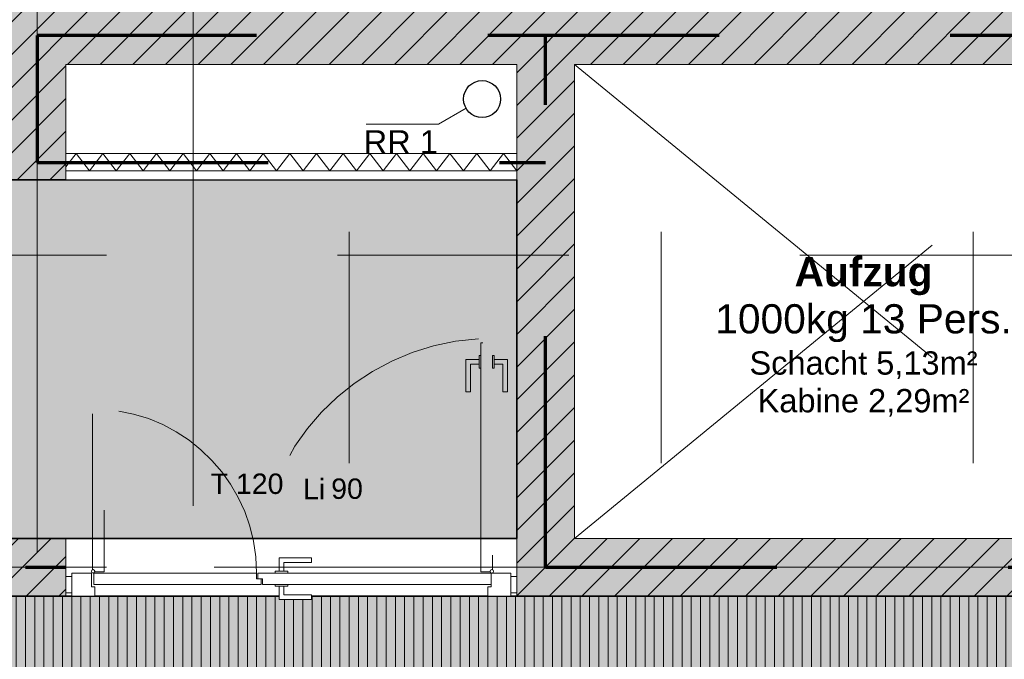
# Model space of a CAD drawing. Header units: metres. Extents: x -167 to 152, y -127 to 99.
# Tile 86 of 225: x -23.02 to -18.77, y -5.8 to -3.03. Entities that reach past the tile are written whole.
import ezdxf
from ezdxf.enums import TextEntityAlignment as Align

# ---------------------------------------------------------------- set-up
doc = ezdxf.new("R2010")
doc.units = ezdxf.units.M
for name, pattern in [('Achsen 01', [5.291531, 3.175, -1.058062, 0.352704, -0.705764]), ('gestrichelt - 01', [2, 1, -1]), ('gestrichelt - 02', [4, 2, -2]), ('ISO-07 Punktiert', [0.889, 0.127, -0.762]), ('Raster 01', [2, 1, -1]), ('VW-01 Strichlinie kurz', [2, 1, -1])]:
    doc.linetypes.add(name, pattern=pattern)
for name, color, linetype, lineweight, true_color in [('013_Beton und Stahlbetonarbeiten-000 Sichtbeton-341 tragende In', 5, 'Continuous', 5, 0x0000ff), ('013_Beton und Stahlbetonarbeiten-000 Sichtbeton-344 Innenwandöf', 5, 'Continuous', 5, 0x0000ff), ('031_Metallbauarbeiten-350 Lamellendecke DS', 7, 'Continuous', 35, 0x666666), ('039_Trockenbauarbeiten-340 Dämmung', 7, 'Continuous', 9, 0xc0c0c0), ('039_Trockenbauarbeiten-350 Deckenspiegel', 7, 'Continuous', 35, 0x008011), ('045_Sanitär Betriebseinrichtung-allg.', 9, 'Continuous', 13, 0x808080), ('069_Aufzüge-allg.', 7, 'Continuous', 9, 0x777777), ('AV1-Achsen', 1, 'Achsen 01', 18, 0xff0000), ('AV1-Raster', 7, 'Raster 01', 9, 0xa6a6a6), ('AV1-Stempel-Türnummern', 7, 'Continuous', 100, 0x02abea)]:
    doc.layers.add(name, color=color, linetype=linetype, lineweight=lineweight, true_color=true_color)
for name, color, linetype, lineweight in [('013_Beton und Stahlbetonarbeiten-000 Unterzüge', 7, 'ISO-07 Punktiert', 13), ('013_Beton und Stahlbetonarbeiten-340 Innenwände', 7, 'Continuous', 18), ('027_Tischlerarbeiten-340 Innentüren', 7, 'Continuous', 9), ('031_Metallbauarbeiten-340 Innentüren _ Elemente', 7, 'Continuous', 9), ('039_Trockenbauarbeiten-340 Gipskarton', 7, 'Continuous', 9), ('_1.35m (3D)', 7, 'Continuous', 9), ('_GRU (2D)', 7, 'Continuous', 9), ('_OG 1 (2D)', 7, 'Continuous', 9), ('_OG 1 - DS (2D)', 7, 'Continuous', 9), ('AV1-Brandschutzkonzept-Brandschutzkonzept', 7, 'Continuous', 5), ('AV1-Schnitt Achsen', 7, 'Achsen 01', 18), ('Keine', 7, 'Continuous', 9)]:
    doc.layers.add(name, color=color, linetype=linetype, lineweight=lineweight)
doc.styles.add('Arial', font='arial.ttf')
doc.styles.add('Arial (bold)', font='arialbd.ttf')
pattern_1 = [(45, (0, 0), (0.07071068, -0.07071068), [0.025, -0.025])]
pattern_2 = [(-135, (0.03106, -0.03313), (0.07071068, -0.07071068), [])]

# ---------------------------------------------------------------- blocks, each defined once
blk = doc.blocks.new('Group-2')
at = {"layer": 'AV1-Raster'}
for p, q in [((-22.95, -22.95), (-22.95, 1.35)), ((-21.6, -22.95), (-21.6, 1.35)), ((-20.25, -22.95), (-20.25, 1.35)), ((-18.9, -22.95), (-18.9, 1.35)), ((1.35, -4.05), (-40.5, -4.05)), ((1.35, -5.4), (-40.5, -5.4))]:
    blk.add_line(p, q, dxfattribs=at)
blk = doc.blocks.new('1.35m (3D)')
at = {"layer": 'AV1-Raster', "color": 7}
blk.add_blockref('Group-2', (0, 0), dxfattribs=at)
blk = doc.blocks.new('OG 1 - DS (2D)')
at = {"layer": '031_Metallbauarbeiten-350 Lamellendecke DS', "linetype": 'Continuous', "lineweight": 0, "transparency": 33554508}
h = blk.add_hatch(color=254, dxfattribs=at)
h.paths.add_polyline_path([(-13.625, -7.975), (-13.625, -5.525), (-25.525, -5.525), (-25.525, -16.075), (-13.625, -16.075)])
h.paths.add_polyline_path([(-16.075, -13.625), (-23.075, -13.625), (-23.075, -7.975), (-16.075, -7.975)])
at = {"layer": '031_Metallbauarbeiten-350 Lamellendecke DS', "linetype": 'Continuous', "lineweight": 9, "transparency": 33554508}
h = blk.add_hatch(dxfattribs=at)
h.set_pattern_fill('Lamellendecke', color=252, style=0, pattern_type=2)
h.set_pattern_definition([(90, (0, 0), (0.04, 0), [])])
h.paths.add_polyline_path([(-13.625, -7.975), (-13.625, -5.525), (-25.525, -5.525), (-25.525, -16.075), (-13.625, -16.075)])
h.paths.add_polyline_path([(-16.075, -13.625), (-23.075, -13.625), (-23.075, -7.975), (-16.075, -7.975)])
at = {"layer": '039_Trockenbauarbeiten-350 Deckenspiegel', "linetype": 'Continuous', "lineweight": 0, "transparency": 33554483}
blk.add_hatch(color=106, dxfattribs=at).paths.add_polyline_path([(-26.925, -5.275), (-20.875, -5.275), (-20.875, -3.725), (-23.075, -3.725), (-23.075, -3.255), (-26.925, -3.255)])
at = {"layer": '031_Metallbauarbeiten-350 Lamellendecke DS', "flags": 128}
blk.add_lwpolyline([(-13.625, -7.975), (-13.625, -5.525), (-25.525, -5.525), (-25.525, -16.075), (-13.625, -16.075)], close=True, dxfattribs=at)
at = {"layer": '039_Trockenbauarbeiten-350 Deckenspiegel', "flags": 128}
blk.add_lwpolyline([(-26.925, -5.275), (-20.875, -5.275), (-20.875, -3.725), (-23.075, -3.725), (-23.075, -3.255), (-26.925, -3.255)], close=True, dxfattribs=at)
blk = doc.blocks.new('Group-52')
at = {"color": 255, "linetype": 'Continuous', "lineweight": 5}
blk.add_wipeout([(-20.875, -3.61), (-22.825, -3.61), (-22.825, -3.685), (-20.875, -3.685)], dxfattribs=at).dxf.layer = '039_Trockenbauarbeiten-340 Dämmung'
blk = doc.blocks.new('Group-53')
at = {"layer": '039_Trockenbauarbeiten-340 Dämmung', "transparency": 33554687, "flags": 128}
blk.add_lwpolyline([(-20.875, -3.685), (-20.9327, -3.61), (-20.9905, -3.685), (-21.0482, -3.61), (-21.1059, -3.685), (-21.1637, -3.61), (-21.2214, -3.685), (-21.2791, -3.61), (-21.3369, -3.685), (-21.3946, -3.61), (-21.4524, -3.685), (-21.5101, -3.61), (-21.5678, -3.685), (-21.6256, -3.61), (-21.6833, -3.685), (-21.741, -3.61), (-21.7988, -3.685), (-21.8565, -3.61), (-21.9142, -3.685), (-21.972, -3.61), (-22.0297, -3.685), (-22.0874, -3.61), (-22.1452, -3.685), (-22.2029, -3.61), (-22.2606, -3.685), (-22.3184, -3.61), (-22.3761, -3.685), (-22.4338, -3.61), (-22.4916, -3.685), (-22.5493, -3.61), (-22.6071, -3.685), (-22.6648, -3.61), (-22.7225, -3.685), (-22.7803, -3.61), (-22.825, -3.6681)], dxfattribs=at)
blk = doc.blocks.new('Group-54')
at = {"layer": '039_Trockenbauarbeiten-340 Dämmung'}
blk.add_blockref('Group-52', (0, 0), dxfattribs=at)
at = {"layer": '039_Trockenbauarbeiten-340 Dämmung', "transparency": 33554687}
blk.add_blockref('Group-53', (0, 0), dxfattribs=at)
blk = doc.blocks.new('Group-321')
at = {"layer": '031_Metallbauarbeiten-340 Innentüren _ Elemente', "color": 253, "linetype": 'gestrichelt - 01', "lineweight": 9, "flags": 128}
for points in [[(-21.03, -5.42), (-21.03, -4.4289), (-21.005, -4.4289), (-21.005, -4.4089), (-20.98, -4.4089), (-20.98, -5.42)], [(-21.0375, -4.5014), (-21.0375, -4.5214), (-21.075, -4.5214), (-21.075, -4.6414), (-21.095, -4.6414), (-21.095, -4.5014)], [(-21.0375, -4.4839), (-21.03, -4.4839), (-21.03, -4.5389), (-21.0375, -4.5389)], [(-20.98, -4.4839), (-20.9725, -4.4839), (-20.9725, -4.5389), (-20.98, -4.5389)], [(-20.9725, -4.5014), (-20.9725, -4.5214), (-20.935, -4.5214), (-20.935, -4.6414), (-20.915, -4.6414), (-20.915, -4.5014)], [(-22.71, -4.7368), (-22.71, -5.42), (-22.66, -5.42), (-22.66, -4.7168), (-22.685, -4.7168), (-22.685, -4.7368)]]:
    blk.add_lwpolyline(points, close=True, dxfattribs=at)
at = {"layer": '031_Metallbauarbeiten-340 Innentüren _ Elemente', "color": 253, "linetype": 'gestrichelt - 01', "lineweight": 9}
for centre, radius, start, end in [((-20.98, -5.425), 1.015, 93.4252, 180), ((-22.71, -5.425), 0.71, 0, 86.7013)]:
    blk.add_arc(centre, radius, start, end, dxfattribs=at)
at = {"color": 255}
blk.add_wipeout([(-20.985, -5.475), (-21.975, -5.475), (-21.975, -5.45), (-21.995, -5.45), (-21.995, -5.425), (-20.985, -5.425)], dxfattribs=at).dxf.layer = '031_Metallbauarbeiten-340 Innentüren _ Elemente'
at = {"layer": '031_Metallbauarbeiten-340 Innentüren _ Elemente', "flags": 128}
blk.add_lwpolyline([(-20.985, -5.475), (-21.975, -5.475), (-21.975, -5.45), (-21.995, -5.45), (-21.995, -5.425), (-20.985, -5.425)], close=True, dxfattribs=at)
at = {"color": 255}
for points, layer in [([(-20.9825, -5.41), (-20.9772, -5.4122), (-20.975, -5.4175), (-20.9772, -5.4228), (-20.9825, -5.425), (-20.9878, -5.4228), (-20.99, -5.4175), (-20.9878, -5.4122)], '027_Tischlerarbeiten-340 Innentüren'), ([(-21.9025, -5.4175), (-21.8825, -5.4175), (-21.8825, -5.38), (-21.7625, -5.38), (-21.7625, -5.36), (-21.9025, -5.36)], '031_Metallbauarbeiten-340 Innentüren _ Elemente'), ([(-22, -5.425), (-22.705, -5.425), (-22.705, -5.475), (-21.98, -5.475), (-21.98, -5.45), (-22, -5.45)], '031_Metallbauarbeiten-340 Innentüren _ Elemente'), ([(-21.9025, -5.4825), (-21.8825, -5.4825), (-21.8825, -5.52), (-21.7625, -5.52), (-21.7625, -5.54), (-21.9025, -5.54)], '031_Metallbauarbeiten-340 Innentüren _ Elemente')]:
    blk.add_wipeout(points, dxfattribs=at).dxf.layer = layer
at = {"layer": '027_Tischlerarbeiten-340 Innentüren'}
blk.add_circle((-20.9825, -5.4175), 0.0075, dxfattribs=at)
at = {"layer": '031_Metallbauarbeiten-340 Innentüren _ Elemente', "flags": 128}
for points in [[(-21.9025, -5.4175), (-21.8825, -5.4175), (-21.8825, -5.38), (-21.7625, -5.38), (-21.7625, -5.36), (-21.9025, -5.36)], [(-22, -5.425), (-22.705, -5.425), (-22.705, -5.475), (-21.98, -5.475), (-21.98, -5.45), (-22, -5.45)], [(-21.9025, -5.4825), (-21.8825, -5.4825), (-21.8825, -5.52), (-21.7625, -5.52), (-21.7625, -5.54), (-21.9025, -5.54)]]:
    blk.add_lwpolyline(points, close=True, dxfattribs=at)
at = {"color": 255}
for points, layer in [([(-22.7075, -5.41), (-22.7022, -5.4122), (-22.7, -5.4175), (-22.7022, -5.4228), (-22.7075, -5.425), (-22.7128, -5.4228), (-22.715, -5.4175), (-22.7128, -5.4122)], '027_Tischlerarbeiten-340 Innentüren'), ([(-21.92, -5.4175), (-21.865, -5.4175), (-21.865, -5.425), (-21.92, -5.425)], '031_Metallbauarbeiten-340 Innentüren _ Elemente'), ([(-21.92, -5.475), (-21.865, -5.475), (-21.865, -5.4825), (-21.92, -5.4825)], '031_Metallbauarbeiten-340 Innentüren _ Elemente')]:
    blk.add_wipeout(points, dxfattribs=at).dxf.layer = layer
at = {"layer": '027_Tischlerarbeiten-340 Innentüren'}
blk.add_circle((-22.7075, -5.4175), 0.0075, dxfattribs=at)
at = {"layer": '031_Metallbauarbeiten-340 Innentüren _ Elemente', "flags": 128}
for points in [[(-21.92, -5.4175), (-21.865, -5.4175), (-21.865, -5.425), (-21.92, -5.425)], [(-21.92, -5.475), (-21.865, -5.475), (-21.865, -5.4825), (-21.92, -5.4825)]]:
    blk.add_lwpolyline(points, close=True, dxfattribs=at)
blk = doc.blocks.new('Group-322')
at = {"color": 255}
for points in [[(-22.825, -5.44), (-22.8, -5.44), (-22.8, -5.51), (-22.825, -5.51)], [(-20.9, -5.44), (-20.875, -5.44), (-20.875, -5.51), (-20.9, -5.51)]]:
    blk.add_wipeout(points, dxfattribs=at).dxf.layer = '031_Metallbauarbeiten-340 Innentüren _ Elemente'
at = {"layer": '031_Metallbauarbeiten-340 Innentüren _ Elemente', "flags": 128}
for points in [[(-22.825, -5.44), (-22.8, -5.44), (-22.8, -5.51), (-22.825, -5.51)], [(-20.9, -5.44), (-20.875, -5.44), (-20.875, -5.51), (-20.9, -5.51)]]:
    blk.add_lwpolyline(points, close=True, dxfattribs=at)
at = {"color": 255}
blk.add_wipeout([(-20.985, -5.485), (-20.985, -5.425), (-20.9, -5.425), (-20.9, -5.525), (-21, -5.525), (-21, -5.485)], dxfattribs=at).dxf.layer = '031_Metallbauarbeiten-340 Innentüren _ Elemente'
at = {"layer": '031_Metallbauarbeiten-340 Innentüren _ Elemente', "flags": 128}
blk.add_lwpolyline([(-20.985, -5.485), (-20.985, -5.425), (-20.9, -5.425), (-20.9, -5.525), (-21, -5.525), (-21, -5.485)], close=True, dxfattribs=at)
at = {"layer": '031_Metallbauarbeiten-340 Innentüren _ Elemente', "color": 7}
blk.add_blockref('Group-321', (0, 0), dxfattribs=at)
at = {"color": 255}
blk.add_wipeout([(-22.715, -5.485), (-22.715, -5.425), (-22.8, -5.425), (-22.8, -5.525), (-22.7, -5.525), (-22.7, -5.485)], dxfattribs=at).dxf.layer = '031_Metallbauarbeiten-340 Innentüren _ Elemente'
at = {"layer": '031_Metallbauarbeiten-340 Innentüren _ Elemente', "flags": 128}
blk.add_lwpolyline([(-22.715, -5.485), (-22.715, -5.425), (-22.8, -5.425), (-22.8, -5.525), (-22.7, -5.525), (-22.7, -5.485)], close=True, dxfattribs=at)
blk = doc.blocks.new('Group-633')
at = {"layer": '045_Sanitär Betriebseinrichtung-allg.', "color": 165, "lineweight": 25, "transparency": 33554687}
blk.add_circle((-21.025, -3.375), 0.08, dxfattribs=at)
blk = doc.blocks.new('Group-634')
at = {"layer": '045_Sanitär Betriebseinrichtung-allg.', "color": 165, "lineweight": 13, "transparency": 33554687, "flags": 128}
blk.add_lwpolyline([(-21.0943, -3.415), (-21.2129, -3.4835), (-21.526, -3.4835)], dxfattribs=at)
at = {"layer": '045_Sanitär Betriebseinrichtung-allg.'}
blk.add_blockref('Group-633', (0, 0), dxfattribs=at)
at = {"layer": '045_Sanitär Betriebseinrichtung-allg.', "color": 165, "transparency": 33554687, "insert": (-21.5372, -3.5099), "char_height": 0.10087, "attachment_point": 1, "line_spacing_factor": 0.967016, "style": 'Arial'}
blk.add_mtext('RR 1', dxfattribs=at)
blk = doc.blocks.new('Türnummer 2 - Innentür')
at = {"layer": '031_Metallbauarbeiten-340 Innentüren _ Elemente', "char_height": 0.08826, "attachment_point": 8, "line_spacing_factor": 0.965511, "style": 'Arial'}
for s, insert in [('Li', (0, -0.0671)), ('90', (0.1423, -0.0671))]:
    blk.add_mtext(s, dxfattribs=dict(at, insert=insert))
at = {"layer": '031_Metallbauarbeiten-340 Innentüren _ Elemente', "style": 'Arial'}
blk.add_attdef('Türnummer', text='', height=0.0883, dxfattribs=at).set_placement((-0.2903, -0.071), align=Align.BOTTOM_CENTER)
at = {"layer": '031_Metallbauarbeiten-340 Innentüren _ Elemente', "color": 7, "transparency": 33554687, "style": 'Arial'}
blk.add_attdef('Schallschutzklasse', text='', height=0.0883, dxfattribs=at).set_placement((-0.1763, -0.2296), align=Align.BOTTOM_CENTER)
at = {"layer": 'Keine', "color": 0, "flags": 1}
for tag, p in [('Lichte_Breite', (-0.4481, -0.3885)), ('Panikfunktion', (-0.4481, -0.5473)), ('AT-Nr.', (-0.4481, -0.7062))]:
    blk.add_attdef(tag, p, '', height=0.0883, dxfattribs=at)
blk = doc.blocks.new('OG 1 (2D)')
at = {"layer": '013_Beton und Stahlbetonarbeiten-340 Innenwände', "linetype": 'Continuous', "lineweight": 0, "true_color": 0xc0c0c0}
blk.add_hatch(color=9, dxfattribs=at).paths.add_polyline_path([(-36.325, -5.275), (-36.325, -5.525), (-22.825, -5.525), (-22.825, -5.275)])
at = {"layer": '013_Beton und Stahlbetonarbeiten-340 Innenwände', "linetype": 'Continuous', "lineweight": 13}
h = blk.add_hatch(dxfattribs=at)
h.set_pattern_fill('Stahlbeton', color=251, style=0, pattern_type=2)
h.set_pattern_definition(pattern_1)
h.paths.add_polyline_path([(-36.325, -5.275), (-36.325, -5.525), (-22.825, -5.525), (-22.825, -5.275)])
h = blk.add_hatch(dxfattribs=at)
h.set_pattern_fill('Stahlbeton-1', color=251, style=0, pattern_type=2)
h.set_pattern_definition(pattern_2)
h.paths.add_polyline_path([(-36.325, -5.275), (-36.325, -5.525), (-22.825, -5.525), (-22.825, -5.275)])
at = {"layer": '013_Beton und Stahlbetonarbeiten-000 Unterzüge', "linetype": 'VW-01 Strichlinie kurz', "flags": 128}
blk.add_lwpolyline([(-22.825, -5.525), (-22.825, -5.275), (-20.875, -5.275), (-20.875, -5.525)], close=True, dxfattribs=at)
at = {"layer": '013_Beton und Stahlbetonarbeiten-340 Innenwände', "flags": 128}
blk.add_lwpolyline([(-36.325, -5.275), (-36.325, -5.525), (-22.825, -5.525), (-22.825, -5.275)], close=True, dxfattribs=at)
at = {"layer": '069_Aufzüge-allg.', "linetype": 'gestrichelt - 02'}
for p, q in [((-20.625, -3.225), (-18.125, -5.275)), ((-20.625, -5.275), (-18.125, -3.225))]:
    blk.add_line(p, q, dxfattribs=at)
at = {"layer": 'AV1-Brandschutzkonzept-Brandschutzkonzept', "color": 14, "linetype": 'gestrichelt - 01', "lineweight": 70, "transparency": 33554687}
for p in [(-22.95, 0.125), (-18, -3.1)]:
    blk.add_line(p, (-22.95, -3.1), dxfattribs=at)
at = {"layer": 'AV1-Brandschutzkonzept-Brandschutzkonzept', "color": 220, "linetype": 'gestrichelt - 01', "lineweight": 70, "true_color": 0xff00bc, "transparency": 33554687}
for p, q in [((-22.95, -3.1), (-22.95, -3.65)), ((-20.75, -5.4), (-20.75, -3.1)), ((-20.75, -5.4), (-17.9891, -5.4))]:
    blk.add_line(p, q, dxfattribs=at)
at = {"layer": 'AV1-Brandschutzkonzept-Brandschutzkonzept', "color": 40, "linetype": 'gestrichelt - 01', "lineweight": 70, "true_color": 0xffc000, "transparency": 33554687}
blk.add_line((-27, -5.4), (-22.825, -5.4), dxfattribs=at)
at = {"layer": '039_Trockenbauarbeiten-340 Dämmung', "color": 7, "transparency": 33554687}
blk.add_blockref('Group-54', (0, 0), dxfattribs=at)
at = {"layer": '069_Aufzüge-allg.', "insert": (-19.375, -4.4037), "char_height": 0.12609, "attachment_point": 5, "line_spacing_factor": 0.969122, "style": 'Arial (bold)'}
blk.add_mtext('Aufzug{\\fArial|b0|i0|c0|p0;\\P1000kg 13 Pers.}{\\fArial|b0|i0|c0|p0;\\H1.6x;\\P}{\\fArial|b0|i0|c0|p0;\\H0.8x;Schacht 5,13m²\\PKabine 2,29m²}', dxfattribs=at)
at = {"layer": '039_Trockenbauarbeiten-340 Dämmung', "flags": 128}
blk.add_lwpolyline([(-20.875, -3.61), (-22.825, -3.61), (-22.825, -3.685), (-20.875, -3.685)], close=True, dxfattribs=at)
at = {"layer": 'AV1-Brandschutzkonzept-Brandschutzkonzept', "color": 220, "linetype": 'gestrichelt - 01', "lineweight": 70, "true_color": 0xff00bc, "transparency": 33554687}
blk.add_line((-22.95, -3.65), (-20.75, -3.65), dxfattribs=at)
at = {"layer": '045_Sanitär Betriebseinrichtung-allg.'}
blk.add_blockref('Group-634', (0, 0), dxfattribs=at)
at = {"color": 255}
blk.add_wipeout([(-20.875, -3.725), (-22.825, -3.725), (-22.825, -3.685), (-20.875, -3.685)], dxfattribs=at).dxf.layer = '039_Trockenbauarbeiten-340 Gipskarton'
at = {"layer": '013_Beton und Stahlbetonarbeiten-340 Innenwände', "linetype": 'Continuous', "lineweight": 0, "true_color": 0xc0c0c0}
blk.add_hatch(color=9, dxfattribs=at).paths.add_polyline_path([(-20.875, -5.525), (-16.075, -5.525), (-16.075, -5.275), (-20.625, -5.275), (-20.625, -3.225), (-18.125, -3.225), (-18.125, -3.725), (-17.875, -3.725), (-17.875, -2.975), (-22.825, -2.975), (-22.825, -0.125), (-23.075, -0.125), (-23.075, -3.725), (-22.825, -3.725), (-22.825, -3.225), (-20.875, -3.225)])
at = {"layer": '013_Beton und Stahlbetonarbeiten-340 Innenwände', "linetype": 'Continuous', "lineweight": 13}
h = blk.add_hatch(dxfattribs=at)
h.set_pattern_fill('Stahlbeton', color=251, style=0, pattern_type=2)
h.set_pattern_definition(pattern_1)
h.paths.add_polyline_path([(-20.875, -5.525), (-16.075, -5.525), (-16.075, -5.275), (-20.625, -5.275), (-20.625, -3.225), (-18.125, -3.225), (-18.125, -3.725), (-17.875, -3.725), (-17.875, -2.975), (-22.825, -2.975), (-22.825, -0.125), (-23.075, -0.125), (-23.075, -3.725), (-22.825, -3.725), (-22.825, -3.225), (-20.875, -3.225)])
h = blk.add_hatch(dxfattribs=at)
h.set_pattern_fill('Stahlbeton-1', color=251, style=0, pattern_type=2)
h.set_pattern_definition(pattern_2)
h.paths.add_polyline_path([(-20.875, -5.525), (-16.075, -5.525), (-16.075, -5.275), (-20.625, -5.275), (-20.625, -3.225), (-18.125, -3.225), (-18.125, -3.725), (-17.875, -3.725), (-17.875, -2.975), (-22.825, -2.975), (-22.825, -0.125), (-23.075, -0.125), (-23.075, -3.725), (-22.825, -3.725), (-22.825, -3.225), (-20.875, -3.225)])
at = {"layer": '013_Beton und Stahlbetonarbeiten-340 Innenwände', "flags": 128}
blk.add_lwpolyline([(-20.875, -5.525), (-16.075, -5.525), (-16.075, -5.275), (-20.625, -5.275), (-20.625, -3.225), (-18.125, -3.225), (-18.125, -3.725), (-17.875, -3.725), (-17.875, -2.975), (-22.825, -2.975), (-22.825, -0.125), (-23.075, -0.125), (-23.075, -3.725), (-22.825, -3.725), (-22.825, -3.225), (-20.875, -3.225)], close=True, dxfattribs=at)
at = {"layer": '039_Trockenbauarbeiten-340 Gipskarton', "flags": 128}
blk.add_lwpolyline([(-20.875, -3.725), (-22.825, -3.725), (-22.825, -3.685), (-20.875, -3.685)], close=True, dxfattribs=at)
at = {"layer": '031_Metallbauarbeiten-340 Innentüren _ Elemente', "color": 7}
blk.add_blockref('Group-322', (0, 0), dxfattribs=at)
at = {"layer": '013_Beton und Stahlbetonarbeiten-000 Sichtbeton-341 tragende In', "linetype": 'Continuous', "lineweight": 0}
blk.add_hatch(color=30, dxfattribs=at).paths.add_polyline_path([(-22.875, -5.475), (-36.325, -5.475), (-36.325, -5.525), (-22.825, -5.525)])
at = {"layer": '013_Beton und Stahlbetonarbeiten-000 Sichtbeton-341 tragende In', "color": 30}
blk.add_solid([(-20.825, -5.475), (-16.125, -5.475), (-20.875, -5.525), (-16.075, -5.525)], dxfattribs=at)
at = {"layer": '013_Beton und Stahlbetonarbeiten-000 Sichtbeton-344 Innenwandöf', "color": 30}
for points in [[(-22.825, -5.525), (-22.825, -5.275), (-22.875, -5.475), (-22.875, -5.275)], [(-20.825, -5.475), (-20.825, -5.275), (-20.875, -5.525), (-20.875, -5.275)]]:
    blk.add_solid(points, dxfattribs=at)
at = {"layer": 'AV1-Stempel-Türnummern', "color": 7}
ref = blk.add_blockref('Türnummer 2 - Innentür', (-21.7514, -5.0385), dxfattribs=at)
ref.add_attrib('Türnummer', 'T 120', dxfattribs={"layer": '031_Metallbauarbeiten-340 Innentüren _ Elemente', "height": 0.08826, "style": 'Arial'}).set_placement((-22.0417, -5.1095), align=Align.BOTTOM_CENTER)
blk = doc.blocks.new('Group-748')
at = {"layer": 'AV1-Achsen'}
blk.add_line((-22.95, -26.5), (-22.95, 4.9), dxfattribs=at)
blk = doc.blocks.new('Group-756')
at = {"layer": 'AV1-Achsen'}
blk.add_line((-43.35, -5.4), (4.2, -5.4), dxfattribs=at)
blk = doc.blocks.new('Group-763')
at = {"layer": 'AV1-Schnitt Achsen'}
blk.add_line((-22.275, -26.3), (-22.275, 4.7), dxfattribs=at)
blk = doc.blocks.new('GRU (2D)')
at = {"layer": 'AV1-Achsen', "color": 7}
for name in ['Group-748', 'Group-756']:
    blk.add_blockref(name, (0, 0), dxfattribs=at)
at = {"layer": 'AV1-Schnitt Achsen', "color": 7}
blk.add_blockref('Group-763', (0, 0), dxfattribs=at)

msp = doc.modelspace()

# ---------------------------------------------------------------- block references
at = {"layer": '_1.35m (3D)'}
msp.add_blockref('1.35m (3D)', (0, 0), dxfattribs=at)

# ---------------------------------------------------------------- next in the draw order: block references
at = {"layer": '_OG 1 - DS (2D)'}
msp.add_blockref('OG 1 - DS (2D)', (0, 0), dxfattribs=at)

# ---------------------------------------------------------------- next in the draw order: block references
at = {"layer": '_OG 1 (2D)'}
msp.add_blockref('OG 1 (2D)', (0, 0), dxfattribs=at)

# ---------------------------------------------------------------- next in the draw order: block references
at = {"layer": '_GRU (2D)'}
msp.add_blockref('GRU (2D)', (0, 0), dxfattribs=at)

doc.saveas('drawing.dxf')
